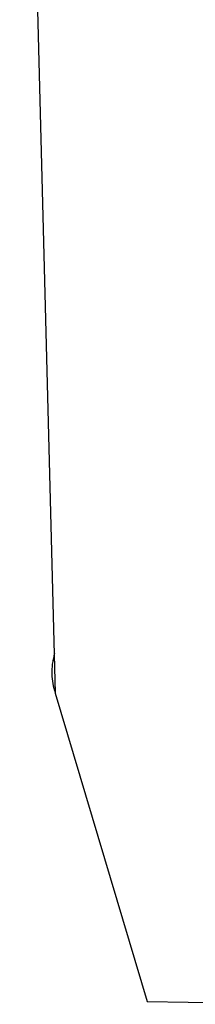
# Model space of a CAD drawing. Header units: millimetres. Extents: x -2637 to -1637, y 678 to 1678.
# Tile 159 of 256: x -2114.13 to -2113.05, y 1066.12 to 1072.22. Entities that reach past the tile are written whole.
import ezdxf

# ---------------------------------------------------------------- set-up
doc = ezdxf.new("R2010")
doc.units = ezdxf.units.MM
doc.layers.add('Make2D$B.SHOW mini', color=7, linetype='Continuous', true_color=0x000000)

msp = doc.modelspace()

# ---------------------------------------------------------------- linework, layer by layer
at = {"layer": 'Make2D$B.SHOW mini', "color": 18, "lineweight": -3, "true_color": 0x000000}
for points in [[(-2114.1349, 1076.5163), (-2113.9163, 1068.049)], [(-2113.919, 1068.2969), (-2113.9211, 1068.2895), (-2113.9231, 1068.282), (-2113.925, 1068.2744), (-2113.9268, 1068.2668), (-2113.9284, 1068.2592), (-2113.9298, 1068.2515), (-2113.9311, 1068.2438), (-2113.9323, 1068.236), (-2113.9334, 1068.2274), (-2113.9344, 1068.2187), (-2113.9351, 1068.21), (-2113.9357, 1068.2012), (-2113.9361, 1068.1924), (-2113.9363, 1068.1835), (-2113.9363, 1068.1746), (-2113.9361, 1068.1656)], [(-2113.9361, 1068.1656), (-2113.9355, 1068.1515), (-2113.9343, 1068.1372), (-2113.9326, 1068.1229), (-2113.9304, 1068.1084), (-2113.9277, 1068.0937), (-2113.9245, 1068.0789), (-2113.9207, 1068.064), (-2113.9163, 1068.049)], [(-2113.9163, 1068.049), (-2113.3464, 1066.1375)], [(-2113.3464, 1066.1375), (-2112.3325, 1066.1198)]]:
    msp.add_lwpolyline(points, dxfattribs=at)

doc.saveas('drawing.dxf')
